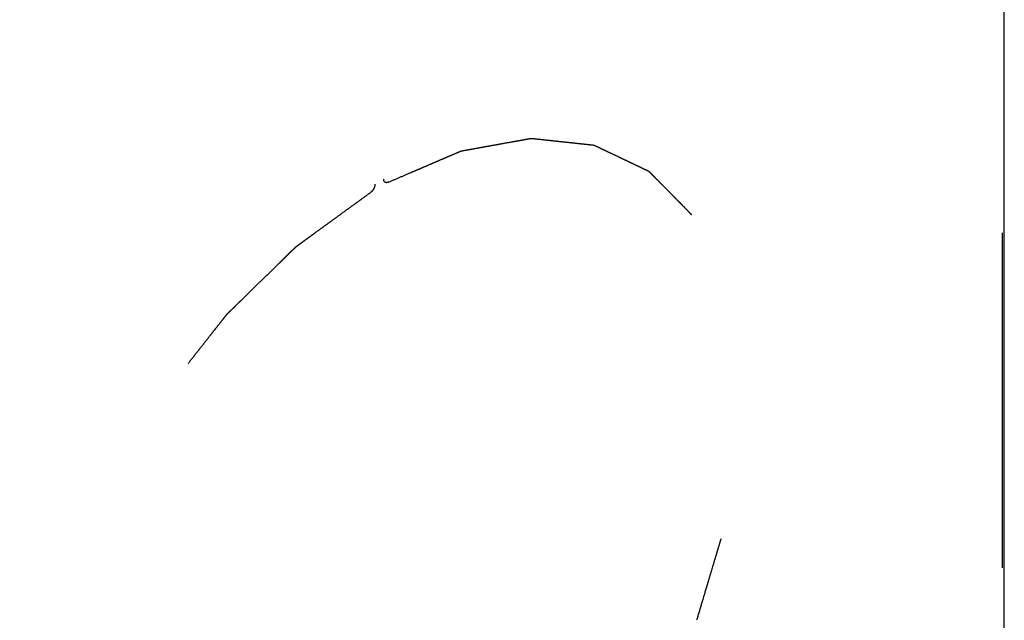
# Model space of a CAD drawing. Header units: inches. Extents: x 5 to 265, y 5 to 171.
# Tile 102 of 212: x 213.71 to 218.11, y 81.8 to 84.48. Entities that reach past the tile are written whole.
import ezdxf

# ---------------------------------------------------------------- set-up
doc = ezdxf.new("R2010")
doc.units = ezdxf.units.IN
doc.header["$LTSCALE"] = 14.96
doc.header["$MEASUREMENT"] = 0
doc.linetypes.add('HIDDEN', pattern=[0.2, 0.1, -0.1])
doc.layers.get('0').update_dxf_attribs({"linetype": 'CONTINUOUS'})
doc.layers.add('05_ALL_CURVES', color=7, linetype='CONTINUOUS')
doc.layers.add('DEFAULT_2', color=7, linetype='HIDDEN')

msp = doc.modelspace()

# ---------------------------------------------------------------- linework, layer by layer
at = {"color": 7, "linetype": 'Continuous'}
msp.add_line((218.1123, 71.1956), (218.1123, 137.3323), dxfattribs=at)
at = {"layer": '05_ALL_CURVES', "color": 7, "linetype": 'HIDDEN'}
for points, knots in [([(215.3614, 83.7555), (215.3782, 83.7628), (215.4119, 83.7773), (215.454, 83.7954), (215.4877, 83.8099), (215.513, 83.8207), (215.5383, 83.8316), (215.5635, 83.8425), (215.5888, 83.8533), (215.6099, 83.8624), (215.6267, 83.8696), (215.6393, 83.8751), (215.652, 83.8805), (215.6625, 83.885), (215.6699, 83.8882), (215.6741, 83.89), (215.6767, 83.8911), (215.6788, 83.892), (215.6804, 83.8927), (215.682, 83.8934), (215.6833, 83.894), (215.6842, 83.8943), (215.6848, 83.8946), (215.6853, 83.8947), (215.6859, 83.8948), (215.6869, 83.895), (215.6882, 83.8952), (215.6902, 83.8956), (215.6928, 83.896), (215.6969, 83.8968), (215.702, 83.8977), (215.7081, 83.8988), (215.7142, 83.8999), (215.7204, 83.901), (215.7285, 83.9025), (215.7387, 83.9043), (215.751, 83.9065), (215.7673, 83.9095), (215.7877, 83.9132), (215.8122, 83.9176), (215.8367, 83.922), (215.8694, 83.9279), (215.898, 83.9331), (215.9225, 83.9375), (215.9348, 83.9397), (215.947, 83.9419), (215.9572, 83.9437), (215.9654, 83.9452), (215.9715, 83.9463), (215.9776, 83.9474), (215.9827, 83.9483), (215.9868, 83.9491), (215.9899, 83.9496), (215.993, 83.9502), (215.9953, 83.9506), (215.9968, 83.9509), (215.9974, 83.951), (215.9979, 83.9511), (215.9985, 83.9512), (215.999, 83.9511), (215.9997, 83.951), (216.0006, 83.9509), (216.0018, 83.9508), (216.0031, 83.9507), (216.005, 83.9505), (216.0081, 83.9501), (216.0127, 83.9496), (216.02, 83.9489), (216.0291, 83.9479), (216.0401, 83.9467), (216.0511, 83.9455), (216.062, 83.9443), (216.0766, 83.9428), (216.0949, 83.9408), (216.1168, 83.9384), (216.1387, 83.9361), (216.1606, 83.9337), (216.1825, 83.9314), (216.2008, 83.9294), (216.2154, 83.9278), (216.2263, 83.9267), (216.2373, 83.9255), (216.2482, 83.9243), (216.2574, 83.9233), (216.2647, 83.9225), (216.2692, 83.922), (216.2724, 83.9217), (216.2743, 83.9215), (216.2756, 83.9214), (216.2768, 83.9212), (216.2777, 83.9211), (216.2784, 83.9211), (216.2789, 83.921), (216.2793, 83.9208), (216.2797, 83.9206), (216.2802, 83.9204), (216.2814, 83.9198), (216.2832, 83.919), (216.2856, 83.9178), (216.288, 83.9167), (216.2912, 83.9152), (216.2952, 83.9133), (216.3, 83.911), (216.3048, 83.9087), (216.3111, 83.9057), (216.3191, 83.9019), (216.3287, 83.8973), (216.3383, 83.8928), (216.3574, 83.8836), (216.3797, 83.873), (216.4052, 83.8609), (216.4244, 83.8517), (216.4403, 83.8442), (216.4531, 83.8381), (216.4627, 83.8335), (216.4722, 83.829), (216.4818, 83.8244), (216.4898, 83.8206), (216.4962, 83.8176), (216.501, 83.8153), (216.5057, 83.813), (216.5105, 83.8107), (216.5145, 83.8088), (216.5177, 83.8073), (216.5197, 83.8064), (216.5213, 83.8056), (216.5223, 83.8051), (216.523, 83.8048), (216.5234, 83.8046), (216.5237, 83.8045), (216.524, 83.8043), (216.5243, 83.804), (216.5248, 83.8035), (216.5256, 83.8026), (216.5265, 83.8017), (216.5275, 83.8008), (216.5287, 83.7995), (216.5303, 83.7979), (216.5328, 83.7954), (216.5359, 83.7922), (216.5396, 83.7884), (216.5446, 83.7833), (216.5533, 83.7745), (216.5658, 83.7618), (216.5807, 83.7466), (216.5957, 83.7314), (216.6106, 83.7163), (216.6256, 83.7011), (216.6405, 83.6859), (216.653, 83.6732), (216.6629, 83.6631), (216.6704, 83.6555), (216.6779, 83.6479), (216.6854, 83.6403), (216.6916, 83.634), (216.6966, 83.6289), (216.7003, 83.6251), (216.7034, 83.622), (216.7059, 83.6194), (216.7078, 83.6175), (216.7096, 83.6156), (216.7112, 83.614), (216.7124, 83.6128), (216.7132, 83.612), (216.7138, 83.6114), (216.7143, 83.6109), (216.7147, 83.6105), (216.715, 83.6102), (216.7151, 83.61), (216.7153, 83.6099), (216.7153, 83.6098), (216.7154, 83.6095), (216.7156, 83.6092), (216.7159, 83.6086), (216.7162, 83.6079), (216.7167, 83.6071), (216.7172, 83.606), (216.7181, 83.6042), (216.7192, 83.602), (216.7206, 83.5994), (216.7219, 83.5967), (216.7237, 83.5932), (216.7259, 83.5888), (216.7285, 83.5835), (216.7321, 83.5764), (216.7365, 83.5676), (216.7418, 83.5571), (216.7471, 83.5465), (216.7525, 83.5359), (216.7595, 83.5218), (216.7684, 83.5042), (216.779, 83.4831), (216.7897, 83.4619), (216.8003, 83.4408), (216.8109, 83.4196), (216.8198, 83.402), (216.8269, 83.3879), (216.8322, 83.3773), (216.8375, 83.3667), (216.8419, 83.3579), (216.8451, 83.3518), (216.8468, 83.3482), (216.8479, 83.346), (216.8488, 83.3443), (216.8495, 83.343), (216.8501, 83.3416), (216.8507, 83.3405), (216.8511, 83.3398), (216.8513, 83.3393), (216.8514, 83.3389), (216.8515, 83.3385), (216.8516, 83.338), (216.8518, 83.3371), (216.8521, 83.3357), (216.8526, 83.3336), (216.8531, 83.331), (216.8541, 83.3267), (216.8552, 83.3214), (216.8566, 83.315), (216.858, 83.3086), (216.8594, 83.3022), (216.8612, 83.2937), (216.8635, 83.2831), (216.8663, 83.2703), (216.8699, 83.2533), (216.8745, 83.2321), (216.8801, 83.2065), (216.8856, 83.181), (216.893, 83.147), (216.8994, 83.1172), (216.9049, 83.0917), (216.9077, 83.0789), (216.9105, 83.0661), (216.9128, 83.0555), (216.9146, 83.047), (216.916, 83.0406), (216.9174, 83.0342), (216.9185, 83.0289), (216.9194, 83.0247), (216.9201, 83.0215), (216.9208, 83.0183), (216.9213, 83.0159), (216.9217, 83.0143), (216.9218, 83.0136), (216.9219, 83.0131), (216.9221, 83.0126), (216.9221, 83.0118), (216.9221, 83.0109), (216.9221, 83.0096), (216.9221, 83.0081), (216.9221, 83.0062), (216.9222, 83.0038), (216.9222, 82.9994), (216.9223, 82.9932), (216.9224, 82.9833), (216.9226, 82.971), (216.9228, 82.9561), (216.923, 82.9413), (216.9231, 82.9264), (216.9234, 82.9066), (216.9237, 82.8819), (216.9241, 82.8522), (216.9245, 82.8225), (216.9248, 82.7928), (216.9252, 82.7631), (216.9255, 82.7383), (216.9258, 82.7185), (216.9259, 82.7037), (216.9261, 82.6888), (216.9263, 82.674), (216.9265, 82.6616), (216.9266, 82.6517), (216.9267, 82.6455), (216.9267, 82.6412), (216.9268, 82.6387), (216.9268, 82.6368), (216.9268, 82.6353), (216.9268, 82.634), (216.9268, 82.6331), (216.9269, 82.6323), (216.9267, 82.6317), (216.9266, 82.6307), (216.9263, 82.6285), (216.9258, 82.6252), (216.9252, 82.6213), (216.9246, 82.6173), (216.9238, 82.6121), (216.9228, 82.6055), (216.9216, 82.5975), (216.9204, 82.5896), (216.9188, 82.5791), (216.9168, 82.5659), (216.9143, 82.5501), (216.9119, 82.5342), (216.9071, 82.5026), (216.9015, 82.4656), (216.8951, 82.4234), (216.8903, 82.3918), (216.8855, 82.3601), (216.8815, 82.3337), (216.8783, 82.3126), (216.8759, 82.2968), (216.8735, 82.2809), (216.8715, 82.2677), (216.8699, 82.2572), (216.8687, 82.2493), (216.8677, 82.2427), (216.8669, 82.2374), (216.8664, 82.2341), (216.866, 82.2315), (216.8657, 82.2298), (216.8655, 82.2285), (216.8654, 82.2272), (216.8648, 82.2254), (216.8642, 82.2233), (216.8634, 82.2206), (216.8623, 82.2171), (216.8611, 82.2129), (216.8594, 82.2073), (216.8565, 82.1975), (216.8523, 82.1835), (216.8473, 82.1668), (216.8423, 82.15), (216.8357, 82.1277), (216.8273, 82.0997), (216.8173, 82.0662), (216.8073, 82.0327), (216.7973, 81.9992), (216.7873, 81.9657), (216.774, 81.921), (216.7573, 81.8651), (216.744, 81.8204), (216.7373, 81.7981)], [0, 0, 0, 0, 0.015625, 0.03125, 0.039062, 0.046875, 0.054688, 0.0625, 0.070312, 0.078125, 0.082031, 0.085938, 0.089844, 0.09375, 0.095703, 0.09668, 0.097656, 0.098145, 0.098633, 0.099121, 0.099609, 0.099854, 0.099976, 0.100098, 0.100342, 0.100586, 0.101074, 0.101562, 0.102539, 0.103516, 0.105469, 0.107422, 0.109375, 0.111328, 0.113281, 0.117188, 0.121094, 0.125, 0.132812, 0.140625, 0.148438, 0.15625, 0.171875, 0.175781, 0.179688, 0.183594, 0.1875, 0.189453, 0.191406, 0.193359, 0.195312, 0.196289, 0.197266, 0.198242, 0.199219, 0.199463, 0.199707, 0.199829, 0.199951, 0.200195, 0.200439, 0.200684, 0.201172, 0.20166, 0.202148, 0.203125, 0.205078, 0.207031, 0.210938, 0.214844, 0.21875, 0.222656, 0.226562, 0.234375, 0.242188, 0.25, 0.257812, 0.265625, 0.273438, 0.277344, 0.28125, 0.285156, 0.289062, 0.292969, 0.294922, 0.296875, 0.297852, 0.29834, 0.298828, 0.299316, 0.299561, 0.299805, 0.300049, 0.300171, 0.300293, 0.300537, 0.300781, 0.301758, 0.302734, 0.303711, 0.304688, 0.306641, 0.308594, 0.310547, 0.3125, 0.316406, 0.320312, 0.324219, 0.328125, 0.34375, 0.351562, 0.359375, 0.367188, 0.371094, 0.375, 0.378906, 0.382812, 0.386719, 0.388672, 0.390625, 0.392578, 0.394531, 0.396484, 0.397461, 0.398438, 0.398926, 0.399414, 0.399658, 0.39978, 0.399902, 0.400024, 0.400146, 0.400391, 0.400879, 0.401367, 0.401855, 0.402344, 0.40332, 0.404297, 0.40625, 0.408203, 0.410156, 0.414062, 0.421875, 0.429688, 0.4375, 0.445312, 0.453125, 0.460938, 0.46875, 0.472656, 0.476562, 0.480469, 0.484375, 0.488281, 0.490234, 0.492188, 0.494141, 0.495117, 0.496094, 0.49707, 0.498047, 0.498535, 0.499023, 0.499268, 0.499512, 0.499756, 0.499878, 0.499939, 0.5, 0.500061, 0.500122, 0.500244, 0.500488, 0.500732, 0.500977, 0.501465, 0.501953, 0.50293, 0.503906, 0.504883, 0.505859, 0.507812, 0.509766, 0.511719, 0.515625, 0.519531, 0.523438, 0.527344, 0.53125, 0.539062, 0.546875, 0.554688, 0.5625, 0.570312, 0.578125, 0.582031, 0.585938, 0.589844, 0.59375, 0.595703, 0.59668, 0.597656, 0.598145, 0.598633, 0.599121, 0.599609, 0.599854, 0.599976, 0.600098, 0.60022, 0.600342, 0.600586, 0.601074, 0.601562, 0.602539, 0.603516, 0.605469, 0.607422, 0.609375, 0.611328, 0.613281, 0.617188, 0.621094, 0.625, 0.632812, 0.640625, 0.648438, 0.65625, 0.671875, 0.675781, 0.679688, 0.683594, 0.6875, 0.689453, 0.691406, 0.693359, 0.695312, 0.696289, 0.697266, 0.698242, 0.699219, 0.699463, 0.699707, 0.699829, 0.699951, 0.700195, 0.700439, 0.700684, 0.701172, 0.70166, 0.702148, 0.703125, 0.705078, 0.707031, 0.710938, 0.714844, 0.71875, 0.722656, 0.726562, 0.734375, 0.742188, 0.75, 0.757812, 0.765625, 0.773438, 0.777344, 0.78125, 0.785156, 0.789062, 0.792969, 0.794922, 0.796875, 0.797852, 0.79834, 0.798828, 0.799316, 0.799561, 0.799805, 0.800049, 0.800171, 0.800293, 0.800781, 0.801758, 0.802734, 0.803711, 0.804688, 0.806641, 0.808594, 0.810547, 0.8125, 0.816406, 0.820312, 0.824219, 0.828125, 0.84375, 0.851562, 0.859375, 0.867188, 0.875, 0.878906, 0.882812, 0.886719, 0.890625, 0.892578, 0.894531, 0.896484, 0.897461, 0.898438, 0.898926, 0.899414, 0.899658, 0.899902, 0.900391, 0.900879, 0.901367, 0.902344, 0.90332, 0.904297, 0.90625, 0.910156, 0.914062, 0.917969, 0.921875, 0.929688, 0.9375, 0.945312, 0.953125, 0.960938, 0.96875, 0.984375, 1, 1, 1, 1]), ([(215.3614, 83.7555), (215.3607, 83.7552), (215.3596, 83.7548), (215.3581, 83.7542), (215.3573, 83.7538), (215.3567, 83.7536), (215.3564, 83.7534), (215.356, 83.7534), (215.3554, 83.7533), (215.3548, 83.7532), (215.3539, 83.7531), (215.353, 83.753), (215.3524, 83.7529), (215.3521, 83.7528), (215.3519, 83.7528), (215.3517, 83.7528), (215.3515, 83.7528), (215.3513, 83.7529), (215.3507, 83.753), (215.35, 83.7531), (215.349, 83.7533), (215.3483, 83.7534), (215.3477, 83.7535), (215.3474, 83.7536), (215.3472, 83.7538), (215.3469, 83.7539), (215.3464, 83.7543), (215.3457, 83.7547), (215.3451, 83.7551), (215.3446, 83.7554), (215.3443, 83.7556), (215.344, 83.7557), (215.3438, 83.756), (215.3435, 83.7564), (215.343, 83.7571), (215.3424, 83.7578), (215.342, 83.7585), (215.3416, 83.7589), (215.3415, 83.7592), (215.3414, 83.7593), (215.3413, 83.7595), (215.3413, 83.7597), (215.3411, 83.76), (215.3409, 83.7606), (215.3407, 83.7614), (215.3404, 83.7623), (215.3401, 83.763), (215.34, 83.7635), (215.3398, 83.7639), (215.3398, 83.7643), (215.3397, 83.7649), (215.3397, 83.7658), (215.3395, 83.7674), (215.3394, 83.7686), (215.3394, 83.7694)], [0, 0, 0, 0, 0.0625, 0.09375, 0.125, 0.132812, 0.140625, 0.15625, 0.171875, 0.1875, 0.21875, 0.25, 0.265625, 0.273438, 0.28125, 0.285156, 0.289062, 0.296875, 0.3125, 0.34375, 0.375, 0.40625, 0.421875, 0.429688, 0.4375, 0.453125, 0.46875, 0.5, 0.53125, 0.546875, 0.5625, 0.570312, 0.578125, 0.59375, 0.625, 0.65625, 0.6875, 0.703125, 0.710938, 0.714844, 0.71875, 0.726562, 0.734375, 0.75, 0.78125, 0.8125, 0.828125, 0.84375, 0.859375, 0.867188, 0.875, 0.90625, 0.9375, 1, 1, 1, 1]), ([(215.3005, 83.747), (215.3004, 83.7461), (215.3003, 83.7448), (215.3002, 83.743), (215.3001, 83.742), (215.3, 83.7413), (215.3, 83.7409), (215.2998, 83.7403), (215.2997, 83.7396), (215.2994, 83.7387), (215.2992, 83.7375), (215.2989, 83.7363), (215.2986, 83.7354), (215.2984, 83.7344), (215.2979, 83.7332), (215.2974, 83.7318), (215.2968, 83.7304), (215.2963, 83.7292), (215.296, 83.7284), (215.2958, 83.7279), (215.2955, 83.7275), (215.2952, 83.7269), (215.2947, 83.726), (215.2941, 83.7249), (215.2935, 83.7237), (215.2929, 83.7228), (215.2926, 83.7223), (215.2924, 83.7218), (215.2921, 83.7214), (215.2915, 83.7207), (215.2908, 83.7196), (215.2898, 83.7184), (215.2889, 83.7172), (215.2882, 83.7161), (215.2875, 83.7154), (215.2868, 83.7147), (215.2859, 83.7139), (215.2851, 83.713), (215.2844, 83.7123), (215.2839, 83.7118), (215.2834, 83.7113), (215.2831, 83.7111), (215.2825, 83.7107), (215.2817, 83.7101), (215.2802, 83.709), (215.2791, 83.7082), (215.2784, 83.7076)], [0, 0, 0, 0, 0.0625, 0.09375, 0.125, 0.132812, 0.140625, 0.15625, 0.171875, 0.1875, 0.21875, 0.25, 0.265625, 0.28125, 0.3125, 0.34375, 0.375, 0.40625, 0.421875, 0.429688, 0.4375, 0.453125, 0.46875, 0.5, 0.53125, 0.546875, 0.5625, 0.570312, 0.578125, 0.59375, 0.625, 0.65625, 0.6875, 0.71875, 0.734375, 0.75, 0.78125, 0.8125, 0.828125, 0.84375, 0.859375, 0.867188, 0.875, 0.90625, 0.9375, 1, 1, 1, 1]), ([(213.9025, 80.1614), (213.8959, 80.1757), (213.8828, 80.2043), (213.8664, 80.24), (213.8533, 80.2686), (213.8435, 80.2901), (213.8336, 80.3115), (213.8238, 80.333), (213.8139, 80.3544), (213.8057, 80.3723), (213.7992, 80.3866), (213.7943, 80.3973), (213.7893, 80.4081), (213.7852, 80.417), (213.7824, 80.4232), (213.7807, 80.4268), (213.7797, 80.4291), (213.7789, 80.4308), (213.7783, 80.4322), (213.7776, 80.4335), (213.7771, 80.4346), (213.7768, 80.4354), (213.7766, 80.4359), (213.7765, 80.4363), (213.7764, 80.4367), (213.7763, 80.4372), (213.7761, 80.4382), (213.7759, 80.4396), (213.7754, 80.4418), (213.7749, 80.4446), (213.7741, 80.449), (213.7731, 80.4545), (213.7718, 80.4611), (213.7706, 80.4677), (213.7694, 80.4744), (213.7677, 80.4832), (213.7656, 80.4943), (213.7632, 80.5075), (213.7599, 80.5252), (213.7557, 80.5473), (213.7508, 80.5738), (213.7458, 80.6003), (213.7392, 80.6356), (213.7334, 80.6665), (213.7285, 80.693), (213.726, 80.7063), (213.7235, 80.7196), (213.7214, 80.7306), (213.7198, 80.7394), (213.7186, 80.7461), (213.7173, 80.7527), (213.7163, 80.7582), (213.7155, 80.7626), (213.7148, 80.7659), (213.7142, 80.7693), (213.7138, 80.7717), (213.7134, 80.7734), (213.7133, 80.7741), (213.7132, 80.7746), (213.7131, 80.7752), (213.7131, 80.776), (213.7131, 80.7769), (213.7131, 80.7781), (213.7131, 80.7797), (213.7132, 80.7815), (213.7132, 80.784), (213.7132, 80.7883), (213.7133, 80.7944), (213.7134, 80.8043), (213.7135, 80.8166), (213.7137, 80.8314), (213.7138, 80.8462), (213.714, 80.861), (213.7142, 80.8807), (213.7144, 80.9054), (213.7147, 80.935), (213.715, 80.9646), (213.7153, 80.9942), (213.7156, 81.0237), (213.7159, 81.0484), (213.7161, 81.0681), (213.7162, 81.0829), (213.7164, 81.0977), (213.7165, 81.1125), (213.7166, 81.1248), (213.7167, 81.1347), (213.7168, 81.1408), (213.7168, 81.1452), (213.7169, 81.1476), (213.7169, 81.1495), (213.7169, 81.151), (213.7169, 81.1522), (213.7169, 81.1532), (213.7169, 81.1539), (213.7171, 81.1546), (213.7172, 81.1553), (213.7173, 81.1561), (213.7177, 81.1582), (213.7182, 81.1612), (213.7189, 81.1653), (213.7196, 81.1693), (213.7205, 81.1747), (213.7217, 81.1815), (213.723, 81.1896), (213.7244, 81.1977), (213.7263, 81.2085), (213.7286, 81.222), (213.7314, 81.2382), (213.7341, 81.2544), (213.7397, 81.2869), (213.7462, 81.3247), (213.7536, 81.368), (213.7591, 81.4004), (213.7647, 81.4328), (213.7693, 81.4598), (213.773, 81.4815), (213.7758, 81.4977), (213.7786, 81.5139), (213.7809, 81.5274), (213.7827, 81.5382), (213.7841, 81.5463), (213.7853, 81.5531), (213.7862, 81.5585), (213.7868, 81.5619), (213.7872, 81.5646), (213.7875, 81.5663), (213.7878, 81.5676), (213.788, 81.569), (213.7885, 81.5707), (213.7892, 81.5727), (213.79, 81.5755), (213.7911, 81.5789), (213.7924, 81.583), (213.7942, 81.5885), (213.7972, 81.598), (213.8015, 81.6117), (213.8067, 81.6282), (213.8119, 81.6446), (213.8188, 81.6665), (213.8275, 81.6939), (213.8379, 81.7267), (213.8483, 81.7596), (213.8587, 81.7924), (213.8691, 81.8253), (213.8794, 81.8581), (213.8881, 81.8855), (213.895, 81.9074), (213.9002, 81.9239), (213.9046, 81.9375), (213.908, 81.9485), (213.9106, 81.9567), (213.9132, 81.9649), (213.9154, 81.9718), (213.9171, 81.9772), (213.9182, 81.9807), (213.9191, 81.9834), (213.9197, 81.9855), (213.9203, 81.9872), (213.9206, 81.9884), (213.9209, 81.9891), (213.921, 81.9896), (213.9213, 81.9901), (213.9216, 81.9908), (213.9221, 81.992), (213.9229, 81.9937), (213.9238, 81.9958), (213.9251, 81.9985), (213.9267, 82.002), (213.9292, 82.0075), (213.9324, 82.0143), (213.9362, 82.0226), (213.9399, 82.0308), (213.945, 82.0419), (213.9513, 82.0556), (213.9589, 82.0721), (213.969, 82.0941), (213.9816, 82.1216), (213.9967, 82.1547), (214.0119, 82.1877), (214.027, 82.2207), (214.0422, 82.2537), (214.0573, 82.2867), (214.0725, 82.3198), (214.0851, 82.3473), (214.0952, 82.3693), (214.1015, 82.3831), (214.1059, 82.3927), (214.1085, 82.3982), (214.1103, 82.4023), (214.1119, 82.4058), (214.1132, 82.4085), (214.1141, 82.4106), (214.1149, 82.4123), (214.1157, 82.4136), (214.1165, 82.4149), (214.1175, 82.4165), (214.1198, 82.4203), (214.1233, 82.4261), (214.128, 82.4337), (214.1327, 82.4414), (214.139, 82.4517), (214.1468, 82.4645), (214.1562, 82.4798), (214.1656, 82.4952), (214.1781, 82.5157), (214.1937, 82.5413), (214.2125, 82.572), (214.2313, 82.6027), (214.2563, 82.6437), (214.2813, 82.6846), (214.3032, 82.7205), (214.3158, 82.7409), (214.3236, 82.7537), (214.3298, 82.764), (214.3345, 82.7717), (214.3392, 82.7793), (214.3431, 82.7857), (214.3463, 82.7909), (214.3486, 82.7947), (214.351, 82.7985), (214.3529, 82.8017), (214.3542, 82.8038), (214.3548, 82.8048), (214.3552, 82.8054), (214.3557, 82.8062), (214.3564, 82.807), (214.3574, 82.8082), (214.3585, 82.8097), (214.3599, 82.8114), (214.3618, 82.8138), (214.365, 82.8179), (214.3697, 82.8238), (214.3771, 82.8332), (214.3863, 82.8449), (214.3975, 82.859), (214.4086, 82.8731), (214.4197, 82.8872), (214.4345, 82.906), (214.4531, 82.9294), (214.4753, 82.9576), (214.4976, 82.9858), (214.5198, 83.014), (214.5421, 83.0421), (214.5606, 83.0656), (214.5755, 83.0844), (214.5866, 83.0985), (214.5977, 83.1126), (214.6088, 83.1267), (214.6181, 83.1384), (214.6255, 83.1478), (214.6302, 83.1537), (214.6334, 83.1578), (214.6353, 83.1601), (214.6367, 83.1619), (214.6378, 83.1634), (214.6387, 83.1645), (214.6394, 83.1654), (214.64, 83.1662), (214.6405, 83.1666), (214.6413, 83.1674), (214.6429, 83.169), (214.6454, 83.1714), (214.6484, 83.1744), (214.6514, 83.1773), (214.6554, 83.1812), (214.6605, 83.1861), (214.6665, 83.192), (214.6725, 83.1979), (214.6805, 83.2057), (214.6905, 83.2156), (214.7066, 83.2312), (214.7347, 83.2587), (214.7667, 83.2901), (214.7988, 83.3215), (214.8229, 83.345), (214.847, 83.3685), (214.867, 83.3881), (214.8831, 83.4038), (214.8951, 83.4156), (214.9071, 83.4273), (214.9172, 83.4372), (214.9252, 83.445), (214.9312, 83.4509), (214.9362, 83.4558), (214.9402, 83.4597), (214.9427, 83.4622), (214.9447, 83.4641), (214.946, 83.4653), (214.947, 83.4663), (214.948, 83.4673), (214.9493, 83.4683), (214.951, 83.4695), (214.9531, 83.471), (214.9558, 83.473), (214.959, 83.4753), (214.9633, 83.4785), (214.9709, 83.4839), (214.9816, 83.4918), (214.9945, 83.5011), (215.0074, 83.5105), (215.0246, 83.523), (215.0461, 83.5387), (215.0719, 83.5575), (215.0978, 83.5762), (215.1322, 83.6013), (215.1752, 83.6325), (215.2268, 83.6701), (215.2612, 83.6951), (215.2784, 83.7076)], [0, 0, 0, 0, 0.015625, 0.03125, 0.039062, 0.046875, 0.054688, 0.0625, 0.070312, 0.078125, 0.082031, 0.085938, 0.089844, 0.09375, 0.095703, 0.09668, 0.097656, 0.098145, 0.098633, 0.099121, 0.099609, 0.099854, 0.099976, 0.100098, 0.10022, 0.100342, 0.100586, 0.101074, 0.101562, 0.102539, 0.103516, 0.105469, 0.107422, 0.109375, 0.111328, 0.113281, 0.117188, 0.121094, 0.125, 0.132812, 0.140625, 0.148438, 0.15625, 0.171875, 0.175781, 0.179688, 0.183594, 0.1875, 0.189453, 0.191406, 0.193359, 0.195312, 0.196289, 0.197266, 0.198242, 0.199219, 0.199463, 0.199707, 0.199829, 0.199951, 0.200195, 0.200439, 0.200684, 0.201172, 0.20166, 0.202148, 0.203125, 0.205078, 0.207031, 0.210938, 0.214844, 0.21875, 0.222656, 0.226562, 0.234375, 0.242188, 0.25, 0.257812, 0.265625, 0.273438, 0.277344, 0.28125, 0.285156, 0.289062, 0.292969, 0.294922, 0.296875, 0.297852, 0.29834, 0.298828, 0.299316, 0.299561, 0.299805, 0.300049, 0.300171, 0.300293, 0.300537, 0.300781, 0.301758, 0.302734, 0.303711, 0.304688, 0.306641, 0.308594, 0.310547, 0.3125, 0.316406, 0.320312, 0.324219, 0.328125, 0.34375, 0.351562, 0.359375, 0.367188, 0.375, 0.378906, 0.382812, 0.386719, 0.390625, 0.392578, 0.394531, 0.396484, 0.397461, 0.398438, 0.398926, 0.399414, 0.399658, 0.399902, 0.400391, 0.400879, 0.401367, 0.402344, 0.40332, 0.404297, 0.40625, 0.410156, 0.414062, 0.417969, 0.421875, 0.429688, 0.4375, 0.445312, 0.453125, 0.460938, 0.46875, 0.476562, 0.480469, 0.484375, 0.488281, 0.490234, 0.492188, 0.494141, 0.496094, 0.49707, 0.498047, 0.498535, 0.499023, 0.499512, 0.499756, 0.499878, 0.5, 0.500122, 0.500244, 0.500488, 0.500977, 0.501465, 0.501953, 0.50293, 0.503906, 0.505859, 0.507812, 0.509766, 0.511719, 0.515625, 0.519531, 0.523438, 0.53125, 0.539062, 0.546875, 0.554688, 0.5625, 0.570312, 0.578125, 0.585938, 0.589844, 0.59375, 0.595703, 0.59668, 0.597656, 0.598633, 0.599121, 0.599609, 0.600098, 0.600342, 0.600586, 0.601074, 0.601562, 0.603516, 0.605469, 0.607422, 0.609375, 0.613281, 0.617188, 0.621094, 0.625, 0.632812, 0.640625, 0.648438, 0.65625, 0.671875, 0.679688, 0.683594, 0.6875, 0.689453, 0.691406, 0.693359, 0.695312, 0.696289, 0.697266, 0.698242, 0.699219, 0.699707, 0.699829, 0.699951, 0.700195, 0.700439, 0.700684, 0.701172, 0.70166, 0.702148, 0.703125, 0.705078, 0.707031, 0.710938, 0.714844, 0.71875, 0.722656, 0.726562, 0.734375, 0.742188, 0.75, 0.757812, 0.765625, 0.773438, 0.777344, 0.78125, 0.785156, 0.789062, 0.792969, 0.794922, 0.796875, 0.797852, 0.79834, 0.798828, 0.799316, 0.799561, 0.799805, 0.800049, 0.800171, 0.800293, 0.800781, 0.801758, 0.802734, 0.803711, 0.804688, 0.806641, 0.808594, 0.810547, 0.8125, 0.816406, 0.820312, 0.828125, 0.84375, 0.851562, 0.859375, 0.867188, 0.875, 0.878906, 0.882812, 0.886719, 0.890625, 0.892578, 0.894531, 0.896484, 0.897461, 0.898438, 0.898926, 0.899414, 0.899658, 0.899902, 0.900391, 0.900879, 0.901367, 0.902344, 0.90332, 0.904297, 0.90625, 0.910156, 0.914062, 0.917969, 0.921875, 0.929688, 0.9375, 0.945312, 0.953125, 0.96875, 0.984375, 1, 1, 1, 1])]:
    msp.add_open_spline(points, degree=3, knots=knots, dxfattribs=at)
at = {"layer": 'DEFAULT_2', "color": 7, "linetype": 'HIDDEN'}
msp.add_line((218.103, 137.385), (218.103, 71.2483), dxfattribs=at)

doc.saveas('drawing.dxf')
